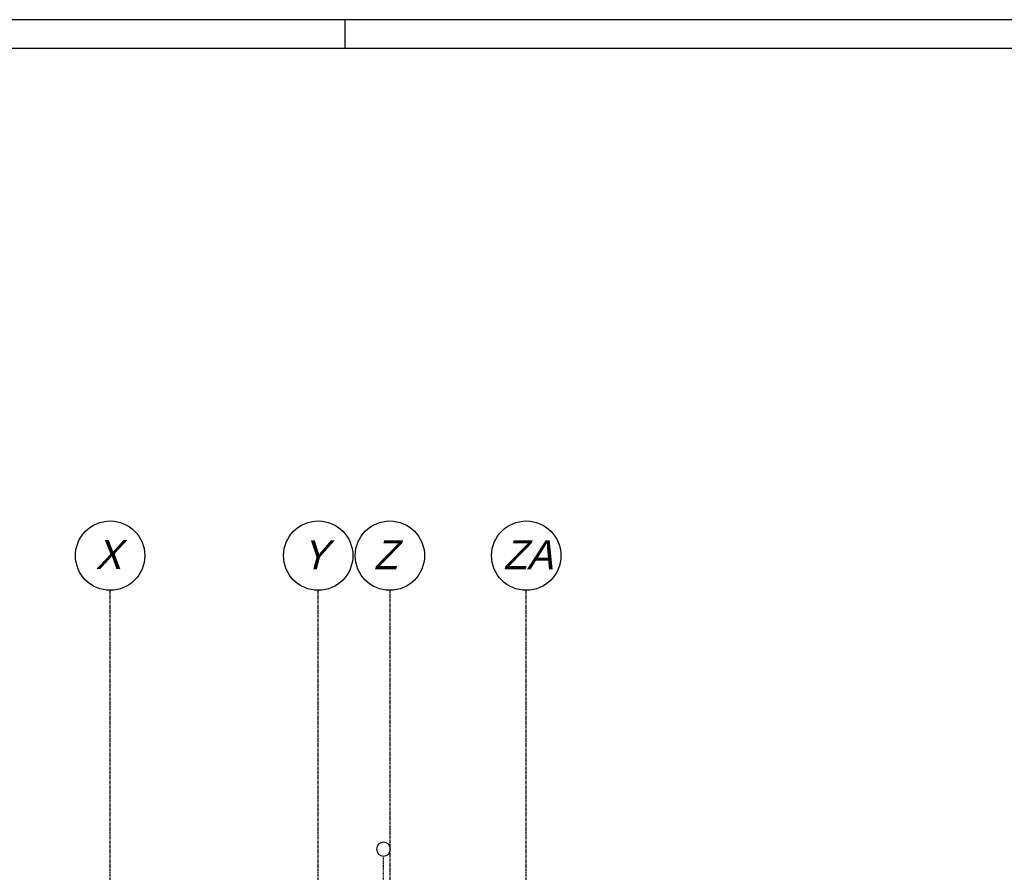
# Model space of a CAD drawing. Extents: x 0 to 1189, y 0 to 841.
# Tile 32 of 33: x 753 to 923, y 688 to 836. Entities that reach past the tile are written whole.
import ezdxf
from ezdxf.enums import TextEntityAlignment as Align

# ---------------------------------------------------------------- set-up
doc = ezdxf.new("R2010")
doc.units = 0
doc.header["$PDSIZE"] = 2
doc.linetypes.add('B0304', pattern=[6, 5, -0.5, 0, -0.5])
doc.linetypes.add('DASHDOT', pattern=[25.4, 12.7, -6.35, 0, -6.35])
doc.layers.get('0').update_dxf_attribs({"linetype": 'CONTINUOUS'})
doc.layers.add('AL$1A---_ALGEMEEN', color=9, linetype='CONTINUOUS')
doc.layers.add('STRAMIEN', color=1, linetype='CONTINUOUS')
doc.styles.add('GBBISOPCURSIEF', font='b-gbp3.shx', dxfattribs={"oblique": 15})
doc.styles.add('STYLE1', font='b-gbp', dxfattribs={"oblique": 15})

# ---------------------------------------------------------------- blocks, each defined once
blk = doc.blocks.new('FORA0H')
at = {"color": 4}
blk.add_line((1184, 836), (20, 836), dxfattribs=at)
at = {"color": 7}
blk.add_line((809, 831), (809, 836), dxfattribs=at)
at = {"color": 6}
blk.add_line((1179, 831), (25, 831), dxfattribs=at)
blk = doc.blocks.new('_DOTSMALL')
at = {"color": 0, "linetype": 'ByBlock', "const_width": 0.5}
blk.add_lwpolyline([(-0.0625, 0, 1), (0.0625, 0, 1)], format="xyb", close=True, dxfattribs=at)
blk = doc.blocks.new('-P141')
at = {"layer": 'AL$1A---_ALGEMEEN', "ltscale": 2}
h = blk.add_hatch(dxfattribs=at)
h.set_pattern_fill('PREFB', color=256, scale=8, angle=180, style=0)
h.set_pattern_definition([(225, (0, 0), (108.6116, -108.6116), []), (197, (0, 0), (-41.26, -127.724), [0, -130.56, -73.92, 0, -107.52]), (228, (0, 0), (29.465, -129.875), [0, -129.28, 0, -131.84, 0, -106.24]), (251, (0, 0), (76.6585, -107.621), [0, -128, 0, -768, -105.28])])
h.paths.add_polyline_path([(-3380, 0), (-3380, -75), (-3355, -100), (-3380, -125), (-3380, -200), (-20, -200), (-20, -125), (-45, -100), (-20, -75), (-20, 0)])
at = {"layer": 'AL$1A---_ALGEMEEN', "color": 15, "linetype": 'Continuous'}
for p, q in [((-3380, 0), (-20, 0)), ((-3380, -75), (-3380, 0)), ((-20, -75), (-20, 0)), ((-3380, -75), (-3355, -100)), ((-3355, -100), (-3380, -125)), ((-3380, -200), (-3380, -125)), ((-45, -100), (-20, -75)), ((-20, -125), (-45, -100)), ((-20, -200), (-20, -125)), ((-20, -200), (-3380, -200))]:
    blk.add_line(p, q, dxfattribs=at)
at = {"layer": 'AL$1A---_ALGEMEEN', "color": 15, "linetype": 'ByBlock'}
for p, q in [((-3680, -333), (-3680, -200)), ((-3680, -520), (-3680, -387))]:
    blk.add_line(p, q, dxfattribs=at)
at = {"layer": 'AL$1A---_ALGEMEEN'}
for p, q in [((-3380, -200), (-3380, -210)), ((-3380, -210), (-3370, -220)), ((-30, -220), (-3370, -220)), ((-30, -220), (-20, -210)), ((-20, -200), (-20, -210))]:
    blk.add_line(p, q, dxfattribs=at)
at = {"layer": 'AL$1A---_ALGEMEEN', "linetype": 'DASHDOT', "ltscale": 0.5}
blk.add_line((-4064, -520), (701, -520), dxfattribs=at)
at = {"layer": 'AL$1A---_ALGEMEEN', "color": 15}
blk.add_lwpolyline([(-3680, -333), (-3630, -347), (-3680, -360), (-3730, -373), (-3680, -387)], dxfattribs=at)
at = {"layer": 'AL$1A---_ALGEMEEN', "linetype": 'Continuous', "ltscale": 2}
blk.add_circle((821, -520), 120, dxfattribs=at)
at = {"layer": 'AL$1A---_ALGEMEEN', "color": 15, "linetype": 'ByBlock'}
for p in [(-3680, -200), (-3380, -200), (-3390, -520)]:
    blk.add_point(p, dxfattribs=at)
at = {"layer": 'AL$1A---_ALGEMEEN', "linetype": 'Continuous', "ltscale": 2}
for p in [(-3600, -520), (0, -520)]:
    blk.add_point(p, dxfattribs=at)
at = {"layer": 'AL$1A---_ALGEMEEN', "color": 15, "linetype": 'ByBlock', "xscale": 150, "yscale": 150, "zscale": 150}
for p, rotation in [((-3680, -200), 90), ((-3680, -520), 270)]:
    blk.add_blockref('_DOTSMALL', p, dxfattribs=dict(at, rotation=rotation))
at = {"layer": 'AL$1A---_ALGEMEEN', "color": 15, "linetype": 'ByBlock', "insert": (-3842, -344), "char_height": 125, "attachment_point": 5, "rotation": 90, "style": 'GBBISOPCURSIEF'}
blk.add_mtext('\\A1;1451', dxfattribs=at)
blk = doc.blocks.new('XREF_B-A3-II-113')
at = {"layer": 'STRAMIEN', "color": 8, "linetype": 'B0304', "ltscale": 10}
for p, q in [((89272, 25534), (89272, 86161)), ((92872, 25534), (92872, 86171)), ((94112, 86161), (94112, 25534)), ((96472, 25534), (96472, 86171))]:
    blk.add_line(p, q, dxfattribs=at)
at = {"layer": 'STRAMIEN', "color": 8}
for centre in [(89272, 86761), (92872, 86761), (94112, 86761), (96472, 86761)]:
    blk.add_circle(centre, 600, dxfattribs=at)
at = {"layer": 'AL$1A---_ALGEMEEN', "color": 8, "linetype": 'Continuous', "ltscale": 2, "xscale": -1, "rotation": 270}
blk.add_blockref('-P141', (94523, 80861), dxfattribs=at)
at = {"layer": 'STRAMIEN', "color": 8, "style": 'STYLE1', "oblique": 15}
for s, p in [('X', (89018, 86379)), ('Y', (92595, 86377)), ('Z', (93835, 86377)), ('ZA', (96076, 86377))]:
    blk.add_text(s, height=500, dxfattribs=at).set_placement(p, align=Align.BOTTOM_LEFT)

msp = doc.modelspace()

# ---------------------------------------------------------------- block references
msp.add_blockref('FORA0H', (0, 0))
at = {"xscale": 0.01, "yscale": 0.01, "zscale": 0.01}
msp.add_blockref('XREF_B-A3-II-113', (-124.38, -124.33), dxfattribs=at)

doc.saveas('drawing.dxf')
